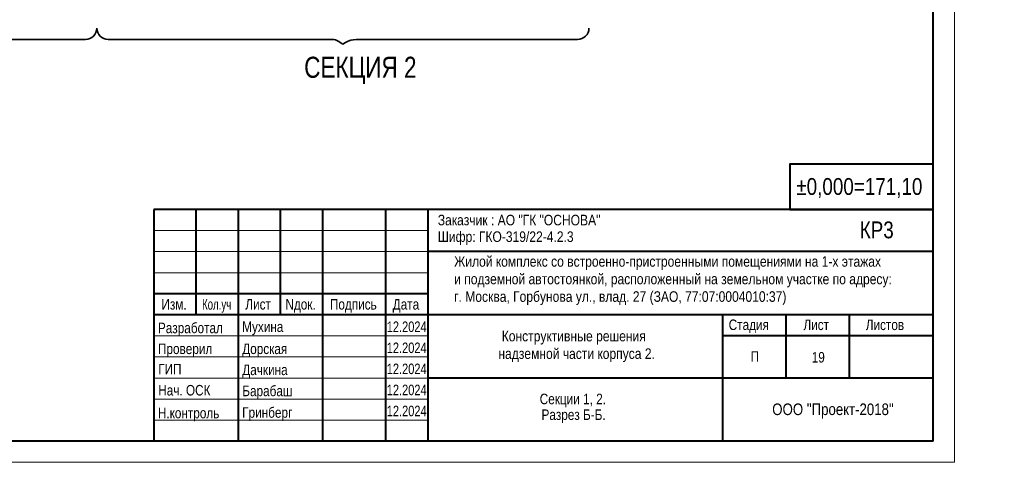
# Model space of a CAD drawing. Header units: millimetres. Extents: x -3919 to 82452, y -32191 to 86609.
# Tile 5 of 12: x 35713 to 82452, y -32191 to -11179. Entities that reach past the tile are written whole.
import ezdxf

# ---------------------------------------------------------------- set-up
doc = ezdxf.new("R2010")
doc.units = ezdxf.units.MM
for name, color, linetype, lineweight in [('Разрез реновация_Рабочий лист (1)_2_S - общая площадь_Ном._пера__1', 7, 'Continuous', 0), ('СК-200-Р(амка)', 7, 'Continuous', 40), ('СК-210-Р-РАМКА ЛИНИИ ТОНКИЕ', 7, 'Continuous', 15), ('СК-220-Р-РАМКА ТЕКСТ', 7, 'Continuous', 15), ('СК-300-Р(азмеры)', 7, 'Continuous', 20), ('СК-400-Т(екст)', 7, 'Continuous', 20)]:
    doc.layers.add(name, color=color, linetype=linetype, lineweight=lineweight)
doc.styles.add('MtXpl_Arial_Narrow', font='ARIALN.TTF')
doc.styles.add('RUSS', font='arial.ttf', dxfattribs={"width": 0.8})
doc.styles.get("Standard").update_dxf_attribs({"font": 'arial.ttf'})

# ---------------------------------------------------------------- blocks, each defined once
blk = doc.blocks.new('A$C06ddc9a3')
at = {"layer": 'СК-400-Т(екст)', "linetype": 'Continuous', "insert": (240, 1981), "char_height": 250, "attachment_point": 1}
blk.add_mtext_dynamic_manual_height_columns('\\A1;{\\fArial Narrow|b0|i0|c204|p34;Шифр: ГКО-319/22-4.\\fArial Narrow|b0|i0|c0|p34;2\\fArial Narrow|b0|i0|c204|p34;.3          \\W0.8;                                                                                            }', width=11667.29, gutter_width=1250, heights=[0], dxfattribs=at)
at = {"layer": 'СК-400-Т(екст)', "insert": (628, 1393), "char_height": 250, "attachment_point": 1, "style": 'MtXpl_Arial_Narrow'}
blk.add_mtext('Жилой комплекс со встроенно-пристроенными помещениями на 1-х этажах^Jи подземной автостоянкой, расположенный на земельном участке по адресу: ^Jг. Москва, Горбунова ул., влад. 27 (ЗАО, 77:07:0004010:37)', dxfattribs=at)
blk = doc.blocks.new('A$C96adbfd2')
at = {"layer": 'СК-200-Р(амка)', "lineweight": 40, "ltscale": 2}
for p, q in [((-18500, 5500), (-18500, 0)), ((0, 5500), (-18500, 5500)), ((-17500, 5500), (-17500, 3000)), ((-16500, 5500), (-16500, 0)), ((-15500, 5500), (-15500, 3000)), ((-14500, 5500), (-14500, 0)), ((-13000, 5500), (-13000, 0)), ((-12000, 5500), (-12000, 0)), ((0, 4500), (-12000, 4500)), ((0, 3000), (-18500, 3000)), ((-5000, 3000), (-5000, 15)), ((-3500, 3000), (-3500, 1500)), ((-2000, 3000), (-2000, 1500)), ((0, 2500), (-5000, 2500)), ((0, 1500), (-12000, 1500))]:
    blk.add_line(p, q, dxfattribs=at)
at = {"layer": 'СК-200-Р(амка)', "color": 7, "lineweight": 15}
for p, q in [((-12000, 5000), (-18500, 5000)), ((-12000, 4500), (-18500, 4500)), ((-12000, 4000), (-18500, 4000)), ((-12000, 2500), (-18500, 2500)), ((-12000, 2000), (-18500, 2000)), ((-12000, 1500), (-18500, 1500)), ((-12000, 1000), (-18500, 1000)), ((-12000, 500), (-18500, 500))]:
    blk.add_line(p, q, dxfattribs=at)
at = {"layer": 'СК-200-Р(амка)', "ltscale": 2}
blk.add_line((-12000, 3500), (-18500, 3500), dxfattribs=at)
at = {"layer": 'СК-220-Р-РАМКА ТЕКСТ'}
blk.add_line((-12000, 3000), (-18500, 3000), dxfattribs=at)
blk.add_line((-12000, 3000), (-18500, 3000), dxfattribs=at)
at = {"layer": 'СК-400-Т(екст)', "lineweight": 40, "ltscale": 2}
blk.add_lwpolyline([(-3405, 5500), (0, 5500), (0, 6578), (-3405, 6578)], close=True, dxfattribs=at)
blk.add_blockref('A$C06ddc9a3', (-12000, 3000))
at = {"layer": 'СК-220-Р-РАМКА ТЕКСТ', "color": 7, "style": 'RUSS', "width": 0.8}
for s, p in [('Изм.', (-18319, 3126)), ('Лист', (-16328, 3126)), ('Nдок.', (-15377, 3126)), ('Подпись', (-14321, 3126)), ('Дата', (-12830, 3126))]:
    blk.add_text(s, height=250, dxfattribs=at).set_placement(p)
at = {"layer": 'СК-220-Р-РАМКА ТЕКСТ', "style": 'RUSS'}
for s, width, p in [('Разработал', 0.8, (-18403, 2565)), ('Мухина', 0.8, (-16403, 2593)), ('12.2024', 0.75, (-12972, 2593)), ('12.2024', 0.75, (-12972, 2093)), ('Проверил', 0.8, (-18402, 2069)), ('Дорская', 0.8, (-16402, 2069)), ('ГИП', 0.8, (-18396, 1586)), ('Дачкина', 0.8, (-16401, 1570)), ('12.2024', 0.75, (-12972, 1593)), ('Нач. ОСК', 0.8, (-18396, 1086)), ('Барабаш', 0.8, (-16401, 1070)), ('12.2024', 0.75, (-12972, 1093)), ('Н.контроль', 0.8, (-18403, 545)), ('Гринберг', 0.8, (-16403, 558)), ('12.2024', 0.75, (-12972, 593))]:
    blk.add_text(s, height=250, dxfattribs=dict(at, width=width)).set_placement(p)
at = {"layer": 'СК-220-Р-РАМКА ТЕКСТ', "color": 7, "insert": (-17355, 3375), "char_height": 250, "attachment_point": 1, "style": 'RUSS'}
blk.add_mtext_dynamic_manual_height_columns('\\A1;{\\fArial Narrow|b0|i0|c204|p34;Кол.уч}', width=11667.29, gutter_width=1250, heights=[0], dxfattribs=at)
at = {"layer": 'СК-220-Р-РАМКА ТЕКСТ', "color": 7, "char_height": 250, "attachment_point": 4, "style": 'RUSS'}
for s, insert in [('\\A1;Стадия', (-4856, 2729)), ('\\A1;Лист', (-3082, 2762)), ('\\A1;Листов', (-1603, 2762)), ('\\A1;П', (-4337, 2011))]:
    blk.add_mtext(s, dxfattribs=dict(at, insert=insert))
at = {"layer": 'СК-400-Т(екст)', "lineweight": 40, "ltscale": 2, "style": 'RUSS', "width": 0.8}
for s, p in [('%%P0,000=171,10', (-3251, 5847)), ('КР3', (-1746, 4817))]:
    blk.add_text(s, height=400, dxfattribs=at).set_placement(p)
at = {"layer": 'СК-400-Т(екст)', "linetype": 'Continuous'}
for s, width, gutter_width, insert, char_height, attachment_point in [('\\A1;{\\fArial Narrow|b0|i0|c204|p34;Заказчик :\\fArial Narrow|b0|i0|c0|p34; \\fArial Narrow|b0|i0|c204|p34;АО "ГК "ОСНОВА\\fArial Narrow|b0|i0|c0|p34;"\\fArial Narrow|b0|i0|c204|p34;\\P          \\W0.8;                                                                                            }', 11667.29, 1250, (-11760, 5375), 250, 1), ('\\A1;{\\fArial Narrow|b0|i0|c204|p34;\\W1;ООО "Проект-2018"}', 13925.35, 1492, (-2382, 896), 274.51, 2)]:
    blk.add_mtext_dynamic_manual_height_columns(s, width=width, gutter_width=gutter_width, heights=[0], dxfattribs=dict(at, insert=insert, char_height=char_height, attachment_point=attachment_point))
at = {"layer": 'СК-400-Т(екст)', "insert": (-10322, 2621), "char_height": 250, "attachment_point": 1, "style": 'MtXpl_Arial_Narrow'}
blk.add_mtext(' Конструктивные решения ^Jнадземной части корпуса 2.', dxfattribs=at)

msp = doc.modelspace()

# ---------------------------------------------------------------- linework, layer by layer
at = {"layer": 'Разрез реновация_Рабочий лист (1)_2_S - общая площадь_Ном._пера__1', "color": 7, "linetype": 'Continuous', "lineweight": 35, "flags": 128}
for points in [[(28289.2, -12339.9), (28420.9, -12260.5, -0.1365629), (28926.7, -12119.7), (38836.2, -12119.7, 0.4142136), (39374.3, -11581.7)], [(39374.3, -11581.7, 0.4142136), (39912.3, -12119.7), (50549.3, -12119.7, -0.1418046), (50836.7, -12202.9), (51053.6, -12339.9)], [(51053.6, -12339.9), (51185.3, -12260.5, -0.1365629), (51691.2, -12119.7), (62195, -12119.7, 0.4142136), (62733, -11581.7)]]:
    msp.add_lwpolyline(points, format="xyb", dxfattribs=at)
at = {"layer": 'СК-200-Р(амка)'}
for q in [(79080.7, 85608.6), (80.7, -31191.4)]:
    msp.add_line((79080.7, -31191.4), q, dxfattribs=at)
at = {"layer": 'СК-210-Р-РАМКА ЛИНИИ ТОНКИЕ'}
for p in [(80080.7, 86608.6), (-3919.3, -32191.4)]:
    msp.add_line(p, (80080.7, -32191.4), dxfattribs=at)

# ---------------------------------------------------------------- block references
at = {"layer": 'СК-300-Р(азмеры)', "xscale": 2, "yscale": 2, "zscale": 2}
msp.add_blockref('A$C96adbfd2', (79080.7, -31191.4), dxfattribs=at)

# ---------------------------------------------------------------- texts
at = {"layer": 'СК-220-Р-РАМКА ТЕКСТ', "style": 'RUSS', "width": 0.8}
msp.add_text('19', height=500, dxfattribs=at).set_placement((73309.5, -27454.1))
at = {"layer": 'СК-220-Р-РАМКА ТЕКСТ', "color": 7, "style": 'RUSS', "width": 0.8}
for s, p in [('Секции 1, 2. ', (60398.8, -29433.7)), ('Разрез Б-Б.', (60481.9, -30181))]:
    msp.add_text(s, height=500, dxfattribs=at).set_placement(p)
at = {"layer": 'СК-400-Т(екст)', "color": 7, "insert": (51884.4, -14227.2), "char_height": 1000, "attachment_point": 8, "style": 'RUSS'}
msp.add_mtext('\\A1;\\pxqc;{\\fCentury Gothic|b0|i0|c204|p34;СЕКЦИЯ \\fCentury Gothic|b0|i0|c0|p34;2}', dxfattribs=at)

doc.saveas('drawing.dxf')
